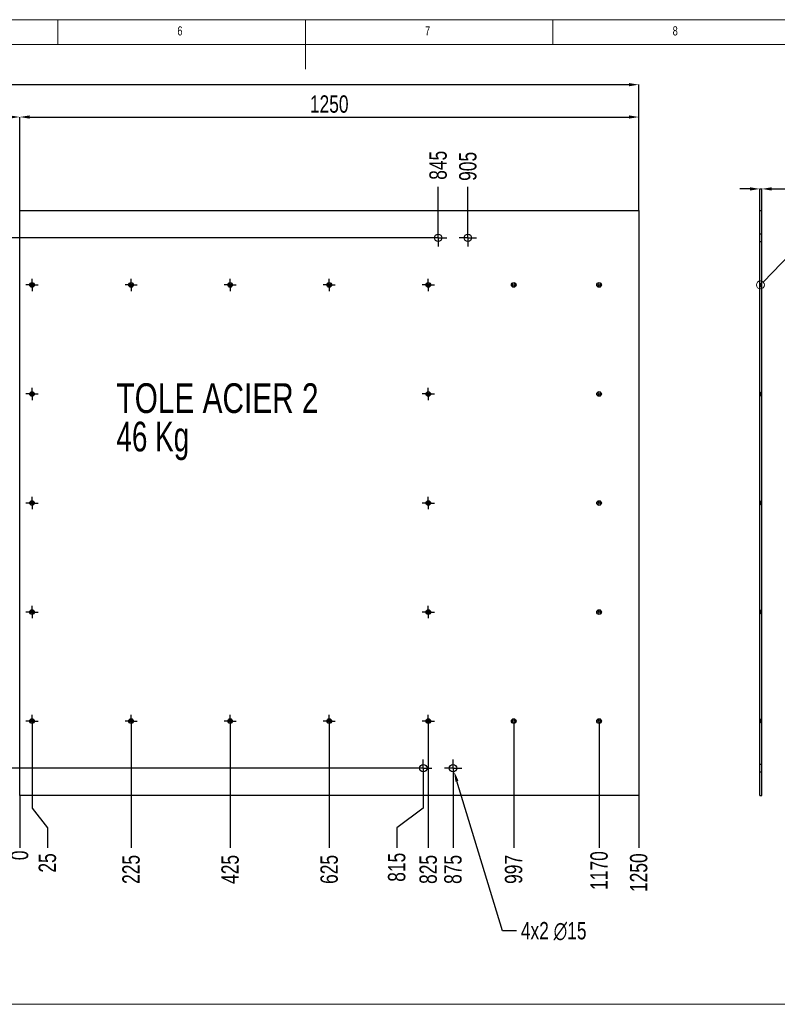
# Model space of a CAD drawing. Header units: millimetres. Extents: x 5 to 589, y 5 to 415.
# Tile 7 of 8: x 239 to 392, y 216 to 415. Entities that reach past the tile are written whole.
import ezdxf

# ---------------------------------------------------------------- set-up
doc = ezdxf.new("R2010")
doc.units = ezdxf.units.MM
doc.header["$PDSIZE"] = -1
doc.linetypes.add('CENTERX2', pattern=[20.32, 12.7, -2.54, 2.54, -2.54])
doc.linetypes.add('HIDDEN', pattern=[1.905, 1.27, -0.635])
for name, color, linetype in [('COTES', 1, 'Continuous'), ('NOTES', 6, 'Continuous'), ('TRAIT-MIXTES', 3, 'CENTERX2'), ('TRAIT-TIRET', 2, 'HIDDEN')]:
    doc.layers.add(name, color=color, linetype=linetype)
doc.layers.add('TRAIT-FORT', color=4, linetype='Continuous', lineweight=25)
doc.styles.add('SLDTEXTSTYLE0', font='TXT', dxfattribs={"width": 0.75})
doc.styles.add('SLDTEXTSTYLE2', font='TXT', dxfattribs={"width": 0.7})
doc.dimstyles.new('SLDDIMSTYLE1', dxfattribs={"dimtxt": 3.5, "dimasz": 0.333333, "dimexe": 0, "dimexo": 0.0625, "dimgap": 0.875, "dimtad": 0, "dimtih": 1, "dimtoh": 1, "dimdec": 0, "dimlfac": 10, "dimrnd": 1e-09, "dimdsep": 46, "dimtxsty": 'SLDTEXTSTYLE0', "dimblk1": 'ORIGIN', "dimblk2": 'ORIGIN', "dimsah": 1, "dimcen": 0.09, "dimadec": 0, "dimazin": 2, "dimtfac": 1, "dimtdec": 0, "dimtofl": 0, "dimtmove": 0, "dimatfit": 3, "dimldrblk": 'ORIGIN', "dimfxl": 1, "dimfrac": 2, "dimtolj": 1, "dimtzin": 12, "dimarcsym": 0})
doc.dimstyles.new('SLDDIMSTYLE2', dxfattribs={"dimtxt": 3.5, "dimasz": 2, "dimexe": 0, "dimexo": 0.0625, "dimgap": 0.875, "dimtad": 0, "dimtih": 1, "dimtoh": 1, "dimdec": 0, "dimlfac": 10, "dimrnd": 1e-09, "dimzin": 12, "dimdsep": 46, "dimtxsty": 'SLDTEXTSTYLE0', "dimsah": 1, "dimcen": 0.09, "dimadec": 0, "dimazin": 3, "dimtfac": 1, "dimtdec": 0, "dimtofl": 0, "dimtmove": 0, "dimatfit": 3, "dimfxl": 1, "dimfrac": 2, "dimtolj": 1, "dimtzin": 12, "dimarcsym": 0})
doc.dimstyles.new('SLDDIMSTYLE3', dxfattribs={"dimtxt": 3.5, "dimasz": 2, "dimexe": 0, "dimexo": 0.0625, "dimgap": 0.875, "dimtad": 1, "dimdec": 0, "dimlfac": 10, "dimrnd": 1e-09, "dimzin": 12, "dimdsep": 46, "dimtxsty": 'SLDTEXTSTYLE0', "dimsah": 1, "dimcen": 0.09, "dimadec": 0, "dimazin": 3, "dimtfac": 1, "dimtdec": 0, "dimtofl": 0, "dimtmove": 0, "dimatfit": 3, "dimfxl": 1, "dimfrac": 2, "dimtolj": 1, "dimtzin": 12, "dimarcsym": 0})
doc.dimstyles.new('SLDDIMSTYLE4', dxfattribs={"dimtxt": 3.5, "dimasz": 2, "dimexe": 0, "dimexo": 0.0625, "dimgap": 0.875, "dimtad": 0, "dimtih": 1, "dimtoh": 1, "dimdec": 0, "dimlfac": 10, "dimrnd": 1e-09, "dimzin": 12, "dimdsep": 46, "dimtxsty": 'SLDTEXTSTYLE0', "dimsah": 1, "dimcen": 0, "dimadec": 0, "dimazin": 3, "dimtfac": 1, "dimtdec": 0, "dimtofl": 0, "dimtmove": 0, "dimatfit": 3, "dimfxl": 1, "dimfrac": 2, "dimtolj": 1, "dimtzin": 12, "dimarcsym": 0})
doc.dimstyles.new('SLDDIMSTYLE5', dxfattribs={"dimtxt": 3.5, "dimasz": 2, "dimexe": 0, "dimexo": 0.0625, "dimgap": 0.875, "dimtad": 1, "dimdec": 0, "dimlfac": 10, "dimrnd": 1e-09, "dimzin": 12, "dimdsep": 46, "dimtxsty": 'SLDTEXTSTYLE0', "dimsah": 1, "dimcen": 0.09, "dimadec": 0, "dimazin": 3, "dimtfac": 1, "dimtdec": 0, "dimtmove": 0, "dimatfit": 0, "dimfxl": 1, "dimfrac": 2, "dimtolj": 1, "dimtzin": 12, "dimarcsym": 0})
doc.dimstyles.new('SLDDIMSTYLE6', dxfattribs={"dimtxt": 0.18, "dimasz": 2, "dimexe": 0, "dimexo": 0.0625, "dimgap": 0, "dimtad": 0, "dimtih": 1, "dimtoh": 1, "dimdec": 0, "dimrnd": 1e-09, "dimzin": 0, "dimdsep": 46, "dimtxsty": 'Standard', "dimblk1": 'NONE', "dimblk2": 'NONE', "dimsah": 1, "dimcen": 0.09, "dimadec": 0, "dimazin": 0, "dimtfac": 2, "dimtdec": 0, "dimtofl": 0, "dimtmove": 0, "dimatfit": 3, "dimldrblk": 'NONE', "dimfxl": 1, "dimfrac": 2, "dimtolj": 1, "dimtzin": 0, "dimarcsym": 0})

# ---------------------------------------------------------------- blocks, each defined once
blk = doc.blocks.new('_D_2')
at = {"layer": 'COTES', "color": 0, "lineweight": -2, "transparency": 16777216}
for p, q in [((85.92, 370.86), (81.92, 370.86)), ((89.92, 370.97), (85.92, 370.86)), ((322.01, 370.97), (89.92, 370.97))]:
    blk.add_line(p, q, dxfattribs=at)
at = {"layer": 'Defpoints', "color": 0, "transparency": 16777216}
for p in [(101.32, 376.47), (81.92, 370.86), (322.07, 370.97)]:
    blk.add_point(p, dxfattribs=at)
at = {"layer": 'COTES', "color": 0, "transparency": 16777216, "insert": (78.86, 370.86), "char_height": 3.5, "attachment_point": 5, "style": 'SLDTEXTSTYLE0'}
blk.add_mtext('\\A1;55', dxfattribs=at)
blk = doc.blocks.new('_D_8')
at = {"layer": 'COTES', "color": 0, "lineweight": -2, "transparency": 16777216}
for p, q in [((85.92, 264.08), (81.92, 264.08)), ((89.92, 263.97), (85.92, 264.08)), ((319.01, 263.97), (89.92, 263.97))]:
    blk.add_line(p, q, dxfattribs=at)
at = {"layer": 'Defpoints', "color": 0, "transparency": 16777216}
for p in [(101.32, 376.47), (81.92, 264.08), (319.07, 263.97)]:
    blk.add_point(p, dxfattribs=at)
at = {"layer": 'COTES', "color": 0, "transparency": 16777216, "insert": (77.11, 264.08), "char_height": 3.5, "attachment_point": 5, "style": 'SLDTEXTSTYLE0'}
blk.add_mtext('\\A1;1125', dxfattribs=at)
blk = doc.blocks.new('_D_21')
at = {"layer": 'COTES', "color": 0, "lineweight": -2, "transparency": 16777216}
blk.add_line((239.32, 258.41), (239.32, 247.91), dxfattribs=at)
at = {"layer": 'Defpoints', "color": 0, "transparency": 16777216}
for p in [(239.32, 258.47), (239.32, 258.47), (239.32, 247.91)]:
    blk.add_point(p, dxfattribs=at)
at = {"layer": 'COTES', "color": 0, "transparency": 16777216, "insert": (239.32, 246.37), "char_height": 3.5, "attachment_point": 5, "rotation": 90, "style": 'SLDTEXTSTYLE0'}
blk.add_mtext('\\A1;0', dxfattribs=at)
blk = doc.blocks.new('_Origin')
at = {"color": 0, "linetype": 'ByBlock', "lineweight": -2}
blk.add_line((0, 0), (-1, 0), dxfattribs=at)
blk.add_circle((0, 0), 0.5, dxfattribs=at)
blk = doc.blocks.new('_D_22')
at = {"layer": 'COTES', "color": 0, "lineweight": -2, "transparency": 16777216}
for p, q in [((241.82, 272.18), (241.82, 255.91)), ((241.82, 255.91), (244.93, 251.91)), ((244.93, 251.91), (244.93, 247.91))]:
    blk.add_line(p, q, dxfattribs=at)
at = {"layer": 'Defpoints', "color": 0, "transparency": 16777216}
for p in [(241.82, 272.25), (239.32, 258.47), (244.93, 247.91)]:
    blk.add_point(p, dxfattribs=at)
at = {"layer": 'COTES', "color": 0, "transparency": 16777216, "insert": (244.93, 244.84), "char_height": 3.5, "attachment_point": 5, "rotation": 90, "style": 'SLDTEXTSTYLE0'}
blk.add_mtext('\\A1;25', dxfattribs=at)
blk = doc.blocks.new('_D_23')
at = {"layer": 'COTES', "color": 0, "lineweight": -2, "transparency": 16777216}
blk.add_line((261.82, 272.18), (261.82, 247.91), dxfattribs=at)
at = {"layer": 'Defpoints', "color": 0, "transparency": 16777216}
for p in [(261.82, 272.25), (239.32, 258.47), (261.82, 247.91)]:
    blk.add_point(p, dxfattribs=at)
at = {"layer": 'COTES', "color": 0, "transparency": 16777216, "insert": (261.82, 243.53), "char_height": 3.5, "attachment_point": 5, "rotation": 90, "style": 'SLDTEXTSTYLE0'}
blk.add_mtext('\\A1;225', dxfattribs=at)
blk = doc.blocks.new('_D_24')
at = {"layer": 'COTES', "color": 0, "lineweight": -2, "transparency": 16777216}
blk.add_line((281.82, 272.18), (281.82, 247.91), dxfattribs=at)
at = {"layer": 'Defpoints', "color": 0, "transparency": 16777216}
for p in [(281.82, 272.25), (239.32, 258.47), (281.82, 247.91)]:
    blk.add_point(p, dxfattribs=at)
at = {"layer": 'COTES', "color": 0, "transparency": 16777216, "insert": (281.82, 243.53), "char_height": 3.5, "attachment_point": 5, "rotation": 90, "style": 'SLDTEXTSTYLE0'}
blk.add_mtext('\\A1;425', dxfattribs=at)
blk = doc.blocks.new('_D_25')
at = {"layer": 'COTES', "color": 0, "lineweight": -2, "transparency": 16777216}
blk.add_line((301.82, 272.18), (301.82, 247.91), dxfattribs=at)
at = {"layer": 'Defpoints', "color": 0, "transparency": 16777216}
for p in [(301.82, 272.25), (239.32, 258.47), (301.82, 247.91)]:
    blk.add_point(p, dxfattribs=at)
at = {"layer": 'COTES', "color": 0, "transparency": 16777216, "insert": (301.82, 243.53), "char_height": 3.5, "attachment_point": 5, "rotation": 90, "style": 'SLDTEXTSTYLE0'}
blk.add_mtext('\\A1;625', dxfattribs=at)
blk = doc.blocks.new('_D_27')
at = {"layer": 'COTES', "color": 0, "lineweight": -2, "transparency": 16777216}
blk.add_line((321.82, 272.18), (321.82, 247.91), dxfattribs=at)
at = {"layer": 'Defpoints', "color": 0, "transparency": 16777216}
for p in [(321.82, 272.25), (239.32, 258.47), (321.82, 247.91)]:
    blk.add_point(p, dxfattribs=at)
at = {"layer": 'COTES', "color": 0, "transparency": 16777216, "insert": (321.82, 243.53), "char_height": 3.5, "attachment_point": 5, "rotation": 90, "style": 'SLDTEXTSTYLE0'}
blk.add_mtext('\\A1;825', dxfattribs=at)
blk = doc.blocks.new('_D_28')
at = {"layer": 'COTES', "color": 0, "lineweight": -2, "transparency": 16777216}
blk.add_line((323.82, 372.78), (323.82, 381.25), dxfattribs=at)
at = {"layer": 'Defpoints', "color": 0, "transparency": 16777216}
for p in [(323.82, 381.25), (323.82, 372.72), (239.32, 258.47)]:
    blk.add_point(p, dxfattribs=at)
at = {"layer": 'COTES', "color": 0, "transparency": 16777216, "insert": (323.82, 385.62), "char_height": 3.5, "attachment_point": 5, "rotation": 90, "style": 'SLDTEXTSTYLE0'}
blk.add_mtext('\\A1;845', dxfattribs=at)
blk = doc.blocks.new('_D_29')
at = {"layer": 'COTES', "color": 0, "lineweight": -2, "transparency": 16777216}
blk.add_line((326.82, 262.16), (326.82, 247.91), dxfattribs=at)
at = {"layer": 'Defpoints', "color": 0, "transparency": 16777216}
for p in [(326.82, 262.22), (239.32, 258.47), (326.82, 247.91)]:
    blk.add_point(p, dxfattribs=at)
at = {"layer": 'COTES', "color": 0, "transparency": 16777216, "insert": (326.82, 243.53), "char_height": 3.5, "attachment_point": 5, "rotation": 90, "style": 'SLDTEXTSTYLE0'}
blk.add_mtext('\\A1;875', dxfattribs=at)
blk = doc.blocks.new('_D_30')
at = {"layer": 'COTES', "color": 0, "lineweight": -2, "transparency": 16777216}
blk.add_line((329.82, 372.78), (329.82, 381.25), dxfattribs=at)
at = {"layer": 'Defpoints', "color": 0, "transparency": 16777216}
for p in [(329.82, 381.25), (329.82, 372.72), (239.32, 258.47)]:
    blk.add_point(p, dxfattribs=at)
at = {"layer": 'COTES', "color": 0, "transparency": 16777216, "insert": (329.82, 385.4), "char_height": 3.5, "attachment_point": 5, "rotation": 90, "style": 'SLDTEXTSTYLE0'}
blk.add_mtext('\\A1;905', dxfattribs=at)
blk = doc.blocks.new('_D_31')
at = {"layer": 'COTES', "color": 0, "lineweight": -2, "transparency": 16777216}
blk.add_line((339.07, 273.41), (339.07, 247.91), dxfattribs=at)
at = {"layer": 'Defpoints', "color": 0, "transparency": 16777216}
for p in [(339.07, 273.47), (239.32, 258.47), (339.07, 247.91)]:
    blk.add_point(p, dxfattribs=at)
at = {"layer": 'COTES', "color": 0, "transparency": 16777216, "insert": (339.07, 243.53), "char_height": 3.5, "attachment_point": 5, "rotation": 90, "style": 'SLDTEXTSTYLE0'}
blk.add_mtext('\\A1;997', dxfattribs=at)
blk = doc.blocks.new('_D_32')
at = {"layer": 'COTES', "color": 0, "lineweight": -2, "transparency": 16777216}
blk.add_line((356.32, 273.41), (356.32, 247.91), dxfattribs=at)
at = {"layer": 'Defpoints', "color": 0, "transparency": 16777216}
for p in [(356.32, 273.47), (239.32, 258.47), (356.32, 247.91)]:
    blk.add_point(p, dxfattribs=at)
at = {"layer": 'COTES', "color": 0, "transparency": 16777216, "insert": (356.32, 243.31), "char_height": 3.5, "attachment_point": 5, "rotation": 90, "style": 'SLDTEXTSTYLE0'}
blk.add_mtext('\\A1;1170', dxfattribs=at)
blk = doc.blocks.new('_D_33')
at = {"layer": 'COTES', "color": 0, "lineweight": -2, "transparency": 16777216}
blk.add_line((364.32, 258.41), (364.32, 247.91), dxfattribs=at)
at = {"layer": 'Defpoints', "color": 0, "transparency": 16777216}
for p in [(239.32, 258.47), (364.32, 258.47), (364.32, 247.91)]:
    blk.add_point(p, dxfattribs=at)
at = {"layer": 'COTES', "color": 0, "transparency": 16777216, "insert": (364.32, 242.87), "char_height": 3.5, "attachment_point": 5, "rotation": 90, "style": 'SLDTEXTSTYLE0'}
blk.add_mtext('\\A1;1250', dxfattribs=at)
blk = doc.blocks.new('_D_34')
at = {"layer": 'COTES', "color": 0, "lineweight": -2, "transparency": 16777216}
for p, q in [((101.32, 376.53), (101.32, 395.36)), ((237.32, 395.36), (103.32, 395.36)), ((239.32, 376.53), (239.32, 395.36))]:
    blk.add_line(p, q, dxfattribs=at)
at = {"layer": 'COTES', "color": 0, "transparency": 16777216}
for points in [[(103.32, 395.69), (103.32, 395.03), (101.32, 395.36)], [(237.32, 395.69), (237.32, 395.03), (239.32, 395.36)]]:
    blk.add_solid(points, dxfattribs=at)
at = {"layer": 'Defpoints', "color": 0, "transparency": 16777216}
for p in [(101.32, 395.36), (101.32, 376.47), (239.32, 376.47)]:
    blk.add_point(p, dxfattribs=at)
at = {"layer": 'COTES', "color": 0, "transparency": 16777216, "insert": (170.32, 399.73), "char_height": 3.5, "attachment_point": 2, "style": 'SLDTEXTSTYLE0'}
blk.add_mtext('\\A1;1380', dxfattribs=at)
blk = doc.blocks.new('_D_35')
at = {"layer": 'COTES', "color": 0, "lineweight": -2, "transparency": 16777216}
for p, q in [((101.32, 376.53), (101.32, 401.89)), ((103.32, 401.89), (362.32, 401.89)), ((364.32, 376.53), (364.32, 401.89))]:
    blk.add_line(p, q, dxfattribs=at)
at = {"layer": 'COTES', "color": 0, "transparency": 16777216}
for points in [[(103.32, 402.22), (103.32, 401.56), (101.32, 401.89)], [(362.32, 402.22), (362.32, 401.56), (364.32, 401.89)]]:
    blk.add_solid(points, dxfattribs=at)
at = {"layer": 'Defpoints', "color": 0, "transparency": 16777216}
for p in [(364.32, 401.89), (101.32, 376.47), (364.32, 376.47)]:
    blk.add_point(p, dxfattribs=at)
at = {"layer": 'COTES', "color": 0, "transparency": 16777216, "insert": (232.82, 406.27), "char_height": 3.5, "attachment_point": 2, "style": 'SLDTEXTSTYLE0'}
blk.add_mtext('\\A1;2630', dxfattribs=at)
blk = doc.blocks.new('_D_36')
at = {"layer": 'COTES', "color": 0, "lineweight": -2, "transparency": 16777216}
for p, q in [((239.32, 376.53), (239.32, 395.36)), ((241.32, 395.36), (362.32, 395.36)), ((364.32, 376.53), (364.32, 395.36))]:
    blk.add_line(p, q, dxfattribs=at)
at = {"layer": 'COTES', "color": 0, "transparency": 16777216}
for points in [[(241.32, 395.69), (241.32, 395.03), (239.32, 395.36)], [(362.32, 395.69), (362.32, 395.03), (364.32, 395.36)]]:
    blk.add_solid(points, dxfattribs=at)
at = {"layer": 'Defpoints', "color": 0, "transparency": 16777216}
for p in [(364.32, 395.36), (239.32, 376.47), (364.32, 376.47)]:
    blk.add_point(p, dxfattribs=at)
at = {"layer": 'COTES', "color": 0, "transparency": 16777216, "insert": (301.82, 399.73), "char_height": 3.5, "attachment_point": 2, "style": 'SLDTEXTSTYLE0'}
blk.add_mtext('\\A1;1250', dxfattribs=at)
blk = doc.blocks.new('_D_37')
at = {"layer": 'COTES', "color": 0, "lineweight": -2, "transparency": 16777216}
for p, q in [((336.8, 231.17), (327.62, 261.34)), ((339.63, 231.17), (336.8, 231.17))]:
    blk.add_line(p, q, dxfattribs=at)
at = {"layer": 'COTES', "color": 0, "transparency": 16777216}
blk.add_solid([(327.94, 261.44), (327.3, 261.24), (327.04, 263.25)], dxfattribs=at)
at = {"layer": 'Defpoints', "color": 0, "transparency": 16777216}
for p in [(326.6, 264.69), (327.04, 263.25)]:
    blk.add_point(p, dxfattribs=at)
at = {"layer": 'COTES', "color": 0, "transparency": 16777216, "insert": (340.51, 232.92), "char_height": 3.5, "attachment_point": 1, "style": 'SLDTEXTSTYLE0'}
blk.add_mtext('\\A1;4x2 ∅15', dxfattribs=at)
blk = doc.blocks.new('SW_NOTE_3')
at = {"layer": 'NOTES', "color": 0, "char_height": 6, "attachment_point": 1}
for s, insert, style in [('TOLE ACIER 2', (0, 7.73), 'SLDTEXTSTYLE0'), ('46 Kg', (0, -0.02), 'SLDTEXTSTYLE2')]:
    blk.add_mtext(s, dxfattribs=dict(at, insert=insert, style=style))
blk = doc.blocks.new('SW_CENTERMARKSYMBOL_22')
at = {"layer": 'TRAIT-MIXTES', "color": 0}
for p, q in [((-1, 0), (-1.225, 0)), ((0, 0), (-1, 0)), ((0, 1), (0, 1.225)), ((0, 0), (0, 1)), ((0, 0), (0, -1)), ((0, 0), (1, 0)), ((1, 0), (1.225, 0)), ((0, -1), (0, -1.225))]:
    blk.add_line(p, q, dxfattribs=at)
blk = doc.blocks.new('SW_CENTERMARKSYMBOL_23')
at = {"layer": 'TRAIT-MIXTES', "color": 0}
for p, q in [((-1, 0), (-1.225, 0)), ((0, 0), (-1, 0)), ((0, 1), (0, 1.225)), ((0, 0), (0, 1)), ((0, 0), (0, -1)), ((0, 0), (1, 0)), ((1, 0), (1.225, 0)), ((0, -1), (0, -1.225))]:
    blk.add_line(p, q, dxfattribs=at)
blk = doc.blocks.new('SW_CENTERMARKSYMBOL_24')
at = {"layer": 'TRAIT-MIXTES', "color": 0}
for p, q in [((-1, 0), (-1.225, 0)), ((0, 0), (-1, 0)), ((0, 1), (0, 1.225)), ((0, 0), (0, 1)), ((0, 0), (0, -1)), ((0, 0), (1, 0)), ((1, 0), (1.225, 0)), ((0, -1), (0, -1.225))]:
    blk.add_line(p, q, dxfattribs=at)
blk = doc.blocks.new('SW_CENTERMARKSYMBOL_25')
at = {"layer": 'TRAIT-MIXTES', "color": 0}
for p, q in [((-1, 0), (-1.225, 0)), ((0, 0), (-1, 0)), ((0, 1), (0, 1.225)), ((0, 0), (0, 1)), ((0, 0), (0, -1)), ((0, 0), (1, 0)), ((1, 0), (1.225, 0)), ((0, -1), (0, -1.225))]:
    blk.add_line(p, q, dxfattribs=at)
blk = doc.blocks.new('SW_CENTERMARKSYMBOL_26')
at = {"layer": 'TRAIT-MIXTES', "color": 0}
for p, q in [((-1, 0), (-1.225, 0)), ((0, 0), (-1, 0)), ((0, 1), (0, 1.225)), ((0, 0), (0, 1)), ((0, 0), (0, -1)), ((0, 0), (1, 0)), ((1, 0), (1.225, 0)), ((0, -1), (0, -1.225))]:
    blk.add_line(p, q, dxfattribs=at)
blk = doc.blocks.new('SW_CENTERMARKSYMBOL_27')
at = {"layer": 'TRAIT-MIXTES', "color": 0}
for p, q in [((-1, 0), (-1.225, 0)), ((0, 0), (-1, 0)), ((0, 1), (0, 1.225)), ((0, 0), (0, 1)), ((0, 0), (0, -1)), ((0, 0), (1, 0)), ((1, 0), (1.225, 0)), ((0, -1), (0, -1.225))]:
    blk.add_line(p, q, dxfattribs=at)
blk = doc.blocks.new('SW_CENTERMARKSYMBOL_28')
at = {"layer": 'TRAIT-MIXTES', "color": 0}
for p, q in [((-1, 0), (-1.225, 0)), ((0, 0), (-1, 0)), ((0, 1), (0, 1.225)), ((0, 0), (0, 1)), ((0, 0), (0, -1)), ((0, 0), (1, 0)), ((1, 0), (1.225, 0)), ((0, -1), (0, -1.225))]:
    blk.add_line(p, q, dxfattribs=at)
blk = doc.blocks.new('SW_CENTERMARKSYMBOL_29')
at = {"layer": 'TRAIT-MIXTES', "color": 0}
for p, q in [((-1, 0), (-1.225, 0)), ((0, 0), (-1, 0)), ((0, 1), (0, 1.225)), ((0, 0), (0, 1)), ((0, 0), (0, -1)), ((0, 0), (1, 0)), ((1, 0), (1.225, 0)), ((0, -1), (0, -1.225))]:
    blk.add_line(p, q, dxfattribs=at)
blk = doc.blocks.new('SW_CENTERMARKSYMBOL_30')
at = {"layer": 'TRAIT-MIXTES', "color": 0}
for p, q in [((-1, 0), (-1.225, 0)), ((0, 0), (-1, 0)), ((0, 1), (0, 1.225)), ((0, 0), (0, 1)), ((0, 0), (0, -1)), ((0, 0), (1, 0)), ((1, 0), (1.225, 0)), ((0, -1), (0, -1.225))]:
    blk.add_line(p, q, dxfattribs=at)
blk = doc.blocks.new('SW_CENTERMARKSYMBOL_31')
at = {"layer": 'TRAIT-MIXTES', "color": 0}
for p, q in [((-1, 0), (-1.225, 0)), ((0, 0), (-1, 0)), ((0, 1), (0, 1.225)), ((0, 0), (0, 1)), ((0, 0), (0, -1)), ((0, 0), (1, 0)), ((1, 0), (1.225, 0)), ((0, -1), (0, -1.225))]:
    blk.add_line(p, q, dxfattribs=at)
blk = doc.blocks.new('SW_CENTERMARKSYMBOL_32')
at = {"layer": 'TRAIT-MIXTES', "color": 0}
for p, q in [((-1, 0), (-1.225, 0)), ((0, 0), (-1, 0)), ((0, 1), (0, 1.225)), ((0, 0), (0, 1)), ((0, 0), (0, -1)), ((0, 0), (1, 0)), ((1, 0), (1.225, 0)), ((0, -1), (0, -1.225))]:
    blk.add_line(p, q, dxfattribs=at)
blk = doc.blocks.new('SW_CENTERMARKSYMBOL_33')
at = {"layer": 'TRAIT-MIXTES', "color": 0}
for p, q in [((-1, 0), (-1.225, 0)), ((0, 0), (-1, 0)), ((0, 1), (0, 1.225)), ((0, 0), (0, 1)), ((0, 0), (0, -1)), ((0, 0), (1, 0)), ((1, 0), (1.225, 0)), ((0, -1), (0, -1.225))]:
    blk.add_line(p, q, dxfattribs=at)
blk = doc.blocks.new('SW_CENTERMARKSYMBOL_34')
at = {"layer": 'TRAIT-MIXTES', "color": 0}
for p, q in [((-1, 0), (-1.225, 0)), ((0, 0), (-1, 0)), ((0, 1), (0, 1.225)), ((0, 0), (0, 1)), ((0, 0), (0, -1)), ((0, 0), (1, 0)), ((1, 0), (1.225, 0)), ((0, -1), (0, -1.225))]:
    blk.add_line(p, q, dxfattribs=at)
blk = doc.blocks.new('SW_CENTERMARKSYMBOL_35')
at = {"layer": 'TRAIT-MIXTES', "color": 0}
for p, q in [((-1, 0), (-1.225, 0)), ((0, 0), (-1, 0)), ((0, 1), (0, 1.225)), ((0, 0), (0, 1)), ((0, 0), (0, -1)), ((0, 0), (1, 0)), ((1, 0), (1.225, 0)), ((0, -1), (0, -1.225))]:
    blk.add_line(p, q, dxfattribs=at)
blk = doc.blocks.new('SW_CENTERMARKSYMBOL_36')
at = {"layer": 'TRAIT-MIXTES', "color": 0}
for p, q in [((-1, 0), (-1.225, 0)), ((0, 0), (-1, 0)), ((0, 1), (0, 1.225)), ((0, 0), (0, 1)), ((0, 0), (0, -1)), ((0, 0), (1, 0)), ((1, 0), (1.225, 0)), ((0, -1), (0, -1.225))]:
    blk.add_line(p, q, dxfattribs=at)
blk = doc.blocks.new('SW_CENTERMARKSYMBOL_37')
at = {"layer": 'TRAIT-MIXTES', "color": 0}
for p, q in [((-1, 0), (-1.225, 0)), ((0, 0), (-1, 0)), ((0, 1), (0, 1.225)), ((0, 0), (0, 1)), ((0, 0), (0, -1)), ((0, 0), (1, 0)), ((1, 0), (1.225, 0)), ((0, -1), (0, -1.225))]:
    blk.add_line(p, q, dxfattribs=at)
blk = doc.blocks.new('SW_CENTERMARKSYMBOL_40')
at = {"layer": 'TRAIT-MIXTES', "color": 0}
for p, q in [((-1, 0), (-1.75, 0)), ((0, 0), (-1, 0)), ((0, 1), (0, 1.75)), ((0, 0), (0, 1)), ((0, 0), (0, -1)), ((0, 0), (1, 0)), ((1, 0), (1.75, 0)), ((0, -1), (0, -1.75))]:
    blk.add_line(p, q, dxfattribs=at)
blk = doc.blocks.new('SW_CENTERMARKSYMBOL_41')
at = {"layer": 'TRAIT-MIXTES', "color": 0}
for p, q in [((-1, 0), (-1.75, 0)), ((0, 0), (-1, 0)), ((0, 1), (0, 1.75)), ((0, 0), (0, 1)), ((0, 0), (0, -1)), ((0, 0), (1, 0)), ((1, 0), (1.75, 0)), ((0, -1), (0, -1.75))]:
    blk.add_line(p, q, dxfattribs=at)
blk = doc.blocks.new('SW_CENTERMARKSYMBOL_42')
at = {"layer": 'TRAIT-MIXTES', "color": 0}
for p, q in [((-1, 0), (-1.75, 0)), ((0, 0), (-1, 0)), ((0, 1), (0, 1.75)), ((0, 0), (0, 1)), ((0, 0), (0, -1)), ((0, 0), (1, 0)), ((1, 0), (1.75, 0)), ((0, -1), (0, -1.75))]:
    blk.add_line(p, q, dxfattribs=at)
blk = doc.blocks.new('SW_CENTERMARKSYMBOL_43')
at = {"layer": 'TRAIT-MIXTES', "color": 0}
for p, q in [((-1, 0), (-1.75, 0)), ((0, 0), (-1, 0)), ((0, 1), (0, 1.75)), ((0, 0), (0, 1)), ((0, 0), (0, -1)), ((0, 0), (1, 0)), ((1, 0), (1.75, 0)), ((0, -1), (0, -1.75))]:
    blk.add_line(p, q, dxfattribs=at)
blk = doc.blocks.new('_D_38')
at = {"layer": 'COTES', "color": 0, "lineweight": -2, "transparency": 16777216}
for p, q in [((386.76, 380.85), (384.76, 380.85)), ((388.76, 376.53), (388.76, 380.85)), ((388.76, 380.85), (389.16, 380.85)), ((389.16, 376.53), (389.16, 380.85)), ((391.16, 380.85), (396.66, 380.85))]:
    blk.add_line(p, q, dxfattribs=at)
at = {"layer": 'COTES', "color": 0, "transparency": 16777216}
for points in [[(386.76, 381.19), (386.76, 380.52), (388.76, 380.85)], [(391.16, 381.19), (391.16, 380.52), (389.16, 380.85)]]:
    blk.add_solid(points, dxfattribs=at)
at = {"layer": 'Defpoints', "color": 0, "transparency": 16777216}
for p in [(389.16, 380.85), (388.76, 376.47), (389.16, 376.47)]:
    blk.add_point(p, dxfattribs=at)
at = {"layer": 'COTES', "color": 0, "transparency": 16777216, "insert": (394.91, 385.23), "char_height": 3.5, "attachment_point": 2, "style": 'SLDTEXTSTYLE0'}
blk.add_mtext('\\A1;4', dxfattribs=at)
blk = doc.blocks.new('_None')

msp = doc.modelspace()

# ---------------------------------------------------------------- linework, layer by layer
at = {"lineweight": 18}
for p, q in [((589, 415), (5, 415)), ((247, 410), (247, 415)), ((297, 415), (297, 405)), ((347, 410), (347, 415)), ((584, 410), (10, 410)), ((15, 216.31479), (579, 216.31479))]:
    msp.add_line(p, q, dxfattribs=at)
msp.add_circle((388.88918, 361.47216), 0.80175, dxfattribs=at)
at = {"layer": 'TRAIT-FORT', "lineweight": 25}
for p, q in [((239.31995, 258.47216), (239.31995, 376.47216)), ((239.31995, 376.47216), (364.31985, 376.47216)), ((364.31985, 376.47216), (364.31985, 258.47216)), ((388.7636, 376.47216), (389.1636, 376.47216)), ((388.7636, 258.47216), (388.7636, 376.47216)), ((389.1636, 258.47216), (389.1636, 376.47216)), ((364.31985, 258.47216), (239.31995, 258.47216)), ((388.7636, 258.47216), (389.1636, 258.47216))]:
    msp.add_line(p, q, dxfattribs=at)
for centre, radius in [((323.81985, 370.97216), 0.75), ((329.81985, 370.97216), 0.75), ((241.81985, 361.47216), 0.47), ((241.81985, 361.47216), 0.225), ((261.81985, 361.47216), 0.47), ((261.81985, 361.47216), 0.225), ((281.81985, 361.47216), 0.47), ((281.81985, 361.47216), 0.225), ((301.81985, 361.47216), 0.47), ((301.81985, 361.47216), 0.225), ((321.81985, 361.47216), 0.47), ((321.81985, 361.47216), 0.225), ((339.06985, 361.47216), 0.47), ((339.06985, 361.47216), 0.225), ((356.31985, 361.47216), 0.47), ((356.31985, 361.47216), 0.225), ((241.81985, 339.47216), 0.47), ((321.81985, 339.47216), 0.47), ((356.31985, 339.47216), 0.47), ((241.81985, 339.47216), 0.225), ((321.81985, 339.47216), 0.225), ((356.31985, 339.47216), 0.225), ((241.81985, 317.47216), 0.47), ((321.81985, 317.47216), 0.47), ((356.31985, 317.47216), 0.47), ((241.81985, 317.47216), 0.225), ((321.81985, 317.47216), 0.225), ((356.31985, 317.47216), 0.225), ((241.81985, 295.47216), 0.47), ((241.81985, 295.47216), 0.225), ((321.81985, 295.47216), 0.47), ((321.81985, 295.47216), 0.225), ((356.31985, 295.47216), 0.47), ((356.31985, 295.47216), 0.225), ((241.81985, 273.47216), 0.47), ((241.81985, 273.47216), 0.225), ((261.81985, 273.47216), 0.47), ((261.81985, 273.47216), 0.225), ((281.81985, 273.47216), 0.47), ((281.81985, 273.47216), 0.225), ((301.81985, 273.47216), 0.47), ((301.81985, 273.47216), 0.225), ((321.81985, 273.47216), 0.47), ((321.81985, 273.47216), 0.225), ((339.06985, 273.47216), 0.47), ((339.06985, 273.47216), 0.225), ((356.31985, 273.47216), 0.47), ((356.31985, 273.47216), 0.225), ((320.81985, 263.97216), 0.75), ((326.81985, 263.97216), 0.75)]:
    msp.add_circle(centre, radius, dxfattribs=at)
at = {"layer": 'TRAIT-TIRET'}
for p, q in [((389.1636, 371.72216), (388.7636, 371.72216)), ((388.7636, 370.22216), (389.1636, 370.22216)), ((388.9186, 361.69716), (388.7636, 361.69716)), ((389.1636, 361.94216), (388.9186, 361.69716)), ((388.9186, 361.69716), (388.9186, 361.24716)), ((388.7636, 361.24716), (388.9186, 361.24716)), ((388.9186, 361.24716), (389.1636, 361.00216)), ((389.1636, 339.94216), (388.9186, 339.69716)), ((388.9186, 339.69716), (388.7636, 339.69716)), ((388.7636, 339.24716), (388.9186, 339.24716)), ((388.9186, 339.69716), (388.9186, 339.24716)), ((388.9186, 339.24716), (389.1636, 339.00216)), ((389.1636, 317.94216), (388.9186, 317.69716)), ((388.9186, 317.69716), (388.7636, 317.69716)), ((388.7636, 317.24716), (388.9186, 317.24716)), ((388.9186, 317.69716), (388.9186, 317.24716)), ((388.9186, 317.24716), (389.1636, 317.00216)), ((388.9186, 295.69716), (388.7636, 295.69716)), ((388.7636, 295.24716), (388.9186, 295.24716)), ((389.1636, 295.94216), (388.9186, 295.69716)), ((388.9186, 295.69716), (388.9186, 295.24716)), ((388.9186, 295.24716), (389.1636, 295.00216)), ((388.9186, 273.69716), (388.7636, 273.69716)), ((388.7636, 273.24716), (388.9186, 273.24716)), ((389.1636, 273.94216), (388.9186, 273.69716)), ((388.9186, 273.69716), (388.9186, 273.24716)), ((388.9186, 273.24716), (389.1636, 273.00216)), ((389.1636, 264.72216), (388.7636, 264.72216)), ((388.7636, 263.22216), (389.1636, 263.22216))]:
    msp.add_line(p, q, dxfattribs=at)

# ---------------------------------------------------------------- block references
at = {"layer": 'NOTES'}
msp.add_blockref('SW_NOTE_3', (258.86649, 333.90442), dxfattribs=at)
at = {"layer": 'TRAIT-MIXTES'}
for name, p in [('SW_CENTERMARKSYMBOL_42', (323.81985, 370.97216)), ('SW_CENTERMARKSYMBOL_43', (329.81985, 370.97216)), ('SW_CENTERMARKSYMBOL_37', (241.81985, 361.47216)), ('SW_CENTERMARKSYMBOL_31', (261.81985, 361.47216)), ('SW_CENTERMARKSYMBOL_33', (281.81985, 361.47216)), ('SW_CENTERMARKSYMBOL_30', (301.81985, 361.47216)), ('SW_CENTERMARKSYMBOL_34', (321.81985, 361.47216)), ('SW_CENTERMARKSYMBOL_22', (241.81985, 339.47216)), ('SW_CENTERMARKSYMBOL_26', (321.81985, 339.47216)), ('SW_CENTERMARKSYMBOL_23', (241.81985, 317.47216)), ('SW_CENTERMARKSYMBOL_27', (321.81985, 317.47216)), ('SW_CENTERMARKSYMBOL_24', (241.81985, 295.47216)), ('SW_CENTERMARKSYMBOL_25', (321.81985, 295.47216)), ('SW_CENTERMARKSYMBOL_35', (241.81985, 273.47216)), ('SW_CENTERMARKSYMBOL_28', (261.81985, 273.47216)), ('SW_CENTERMARKSYMBOL_32', (281.81985, 273.47216)), ('SW_CENTERMARKSYMBOL_29', (301.81985, 273.47216)), ('SW_CENTERMARKSYMBOL_36', (321.81985, 273.47216)), ('SW_CENTERMARKSYMBOL_40', (320.81985, 263.97216)), ('SW_CENTERMARKSYMBOL_41', (326.81985, 263.97216))]:
    msp.add_blockref(name, p, dxfattribs=at)

# ---------------------------------------------------------------- texts
at = {"layer": 'NOTES', "char_height": 1.85208, "attachment_point": 1, "style": 'SLDTEXTSTYLE0'}
for s, insert in [('6', (271.16667, 413.66802)), ('7', (321.16667, 413.66802)), ('8', (371.16667, 413.66802))]:
    msp.add_mtext(s, dxfattribs=dict(at, insert=insert))

# ---------------------------------------------------------------- dimensions: what is measured, and where the dimension line sits
at = {"layer": 'COTES'}
dim = msp.add_linear_dim(base=(364.31985, 401.89026), p1=(101.31985, 376.47216), p2=(364.31985, 376.47216), angle=0, dimstyle='SLDDIMSTYLE3', dxfattribs=at)
dim.commit()
dim.dimension.update_dxf_attribs({"geometry": '_D_35', "text_midpoint": (232.81985, 401.89026), "dimtype": 160})
for base, p1, p2, dimstyle, picture, middle in [((101.31985, 395.35841), (239.31995, 376.47216), (101.31985, 376.47216), 'SLDDIMSTYLE3', '_D_34', (170.3199, 395.35841)), ((364.31985, 395.35841), (239.31985, 376.47216), (364.31985, 376.47216), 'SLDDIMSTYLE3', '_D_36', (301.81985, 395.35841)), ((389.1636, 380.85289), (388.7636, 376.47216), (389.1636, 376.47216), 'SLDDIMSTYLE5', '_D_38', (394.9136, 380.85289))]:
    dim = msp.add_linear_dim(base=base, p1=p1, p2=p2, dimstyle=dimstyle, dxfattribs=at)
    dim.commit()
    dim.dimension.update_dxf_attribs({"geometry": picture, "text_midpoint": middle, "dimtype": 160})
for feature_location, offset, dtype, origin, dimstyle, picture, middle in [((323.81985, 372.72216), (0, 8.52642), 1, (239.31995, 258.47216), 'SLDDIMSTYLE2', '_D_28', (323.81985, 385.62358)), ((329.81985, 372.72216), (0, 8.52642), 1, (239.31995, 258.47216), 'SLDDIMSTYLE2', '_D_30', (329.81985, 385.40483)), ((319.06985, 263.97216), (-237.15188, 0.11181), 0, (101.31985, 376.47216), 'SLDDIMSTYLE2', '_D_8', (77.10548, 264.08397)), ((322.06985, 370.97216), (-240.15188, -0.11181), 0, (101.31985, 376.47216), 'SLDDIMSTYLE2', '_D_2', (78.85548, 370.86035)), ((339.06985, 273.47216), (0, -25.56605), 1, (239.31995, 258.47216), 'SLDDIMSTYLE2', '_D_31', (339.06985, 243.53111)), ((356.31985, 273.47216), (0, -25.56605), 1, (239.31995, 258.47216), 'SLDDIMSTYLE2', '_D_32', (356.31985, 243.31236)), ((241.81985, 272.24716), (3.11191, -24.34105), 1, (239.31995, 258.47216), 'SLDDIMSTYLE2', '_D_22', (244.93177, 244.84361)), ((261.81985, 272.24716), (0, -24.34105), 1, (239.31995, 258.47216), 'SLDDIMSTYLE2', '_D_23', (261.81985, 243.53111)), ((281.81985, 272.24716), (0, -24.34105), 1, (239.31995, 258.47216), 'SLDDIMSTYLE2', '_D_24', (281.81985, 243.53111)), ((301.81985, 272.24716), (0, -24.34105), 1, (239.31995, 258.47216), 'SLDDIMSTYLE2', '_D_25', (301.81985, 243.53111)), ((321.81985, 272.24716), (0, -24.34105), 1, (239.31995, 258.47216), 'SLDDIMSTYLE2', '_D_27', (321.81985, 243.53111)), ((326.81985, 262.22216), (0, -14.31605), 1, (239.31995, 258.47216), 'SLDDIMSTYLE2', '_D_29', (326.81985, 243.53111)), ((239.3199529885, 258.4721610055), (0, -10.5660485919), 1, (239.3199529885, 258.4721610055), 'SLDDIMSTYLE1', '_D_21', (239.3199529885, 246.3748624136)), ((364.31985, 258.47216), (0, -10.56605), 1, (239.31995, 258.47216), 'SLDDIMSTYLE2', '_D_33', (364.31985, 242.87486))]:
    dim = msp.add_ordinate_dim(feature_location=feature_location, offset=offset, dtype=dtype, origin=origin, dimstyle=dimstyle, dxfattribs=at)
    dim.commit()
    dim.dimension.update_dxf_attribs({"geometry": picture, "text_midpoint": middle})
dim = msp.add_diameter_dim_2p(p1=(326.60154, 264.68968), p2=(327.03817, 263.25464), text='4x2 <>', dimstyle='SLDDIMSTYLE4', dxfattribs=at)
dim.commit()
dim.dimension.update_dxf_attribs({"geometry": '_D_37', "text_midpoint": (348.82094, 231.16552), "dimtype": 163})
msp.add_ordinate_dim(feature_location=(320.81985, 262.22216), offset=(-5.36412, -14.31605), dtype=1, origin=(239.31995, 258.47216), dimstyle='SLDDIMSTYLE2', dxfattribs=at).render()

# ---------------------------------------------------------------- leaders
at = {"lineweight": 18, "has_arrowhead": 0}
msp.add_leader([(411.28605, 384.78177), (389.44467, 362.05029)], dimstyle='SLDDIMSTYLE6', dxfattribs=at)

doc.saveas('drawing.dxf')
